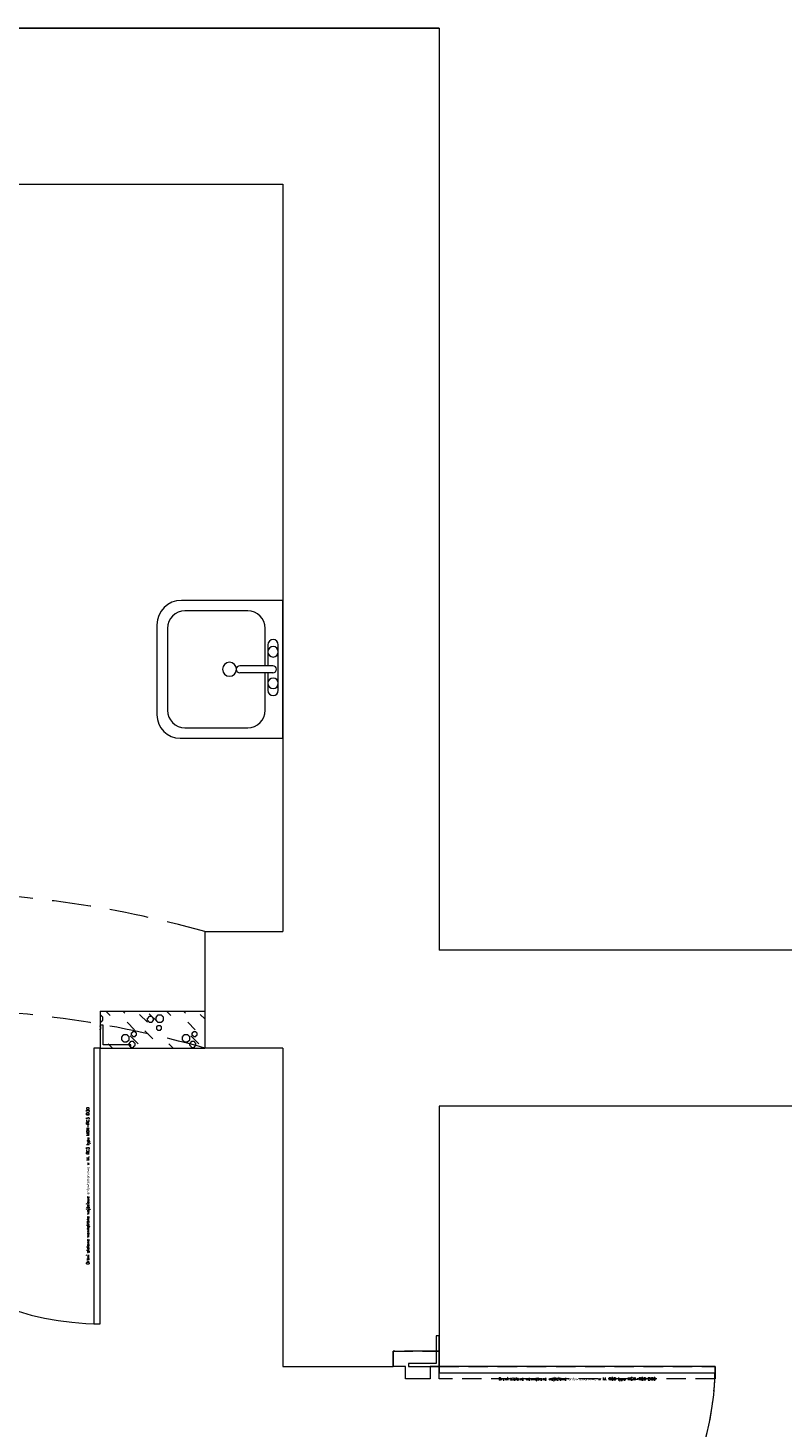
# Model space of a CAD drawing. Header units: millimetres. Extents: x -2274 to 12297, y -16157 to 26321.
# Tile 219 of 256: x -1258 to -1012, y -156 to 301. Entities that reach past the tile are written whole.
import ezdxf
from ezdxf.enums import TextEntityAlignment as Align

# ---------------------------------------------------------------- set-up
doc = ezdxf.new("R2010")
doc.units = ezdxf.units.MM
doc.linetypes.add('DASHED', pattern=[19.05, 12.7, -6.35])
for name, color, linetype in [('- niebieska cienka - izolacja', 120, 'Continuous'), ('-LI-WIDOK', 2, 'Continuous'), ('-SANIT-UMYWALKI', 7, 'Continuous'), ('_PROJEKTOWANE', 5, 'Continuous'), ('PROJEKTOWANE', 5, 'Continuous')]:
    doc.layers.add(name, color=color, linetype=linetype)
doc.layers.add('-ŚCIANY NOŚNE', color=4, linetype='Continuous', lineweight=53)
doc.layers.add('CIENKA - KRESKOWANIA', color=254, linetype='Continuous', lineweight=0)
doc.styles.add('ROMANS', font='romans', dxfattribs={"width": 0.9, "height": 9})

msp = doc.modelspace()

# ---------------------------------------------------------------- linework, layer by layer
at = {"layer": '- niebieska cienka - izolacja', "color": 253, "linetype": 'Continuous', "lineweight": 13}
for p, q in [((-1234.65, -21.21), (-1234.59, -21.21)), ((-1234.59, -21.21), (-1234.39, -21.21)), ((-1234.39, -21.41), (-1234.39, -21.21)), ((-1234.39, -21.41), (-1234.19, -21.41)), ((-1234.19, -21.61), (-1234.19, -21.41)), ((-1234.19, -21.61), (-1233.99, -21.61)), ((-1233.99, -21.81), (-1233.99, -21.61)), ((-1233.99, -21.81), (-1233.79, -21.81)), ((-1233.79, -22.01), (-1233.79, -21.81)), ((-1233.79, -22.21), (-1233.79, -22.01)), ((-1233.79, -22.41), (-1233.79, -22.21)), ((-1233.79, -22.61), (-1233.79, -22.41)), ((-1233.79, -22.81), (-1233.79, -22.61)), ((-1233.79, -23.01), (-1233.79, -22.81)), ((-1232.81, -20), (-1231.4, -21.41)), ((-1232.81, -20), (-1231.4, -21.41)), ((-1227.21, -20), (-1226.6, -20.61)), ((-1227.21, -20), (-1226.6, -20.61)), ((-1221.8, -21.01), (-1219.2, -23.61)), ((-1221.8, -21.01), (-1219.2, -23.61)), ((-1219.19, -22.21), (-1218.99, -22.21)), ((-1219.19, -22.41), (-1219.19, -22.21)), ((-1219.19, -22.61), (-1219.19, -22.41)), ((-1219.19, -22.81), (-1219.19, -22.61)), ((-1219.19, -23.01), (-1219.19, -22.81)), ((-1218.99, -22.21), (-1218.99, -22.01)), ((-1218.99, -22.01), (-1218.79, -22.01)), ((-1218.79, -21.81), (-1218.59, -21.81)), ((-1218.79, -22.01), (-1218.79, -21.81)), ((-1218.6, -20.81), (-1215.8, -23.61)), ((-1218.6, -20.81), (-1215.8, -23.61)), ((-1218.59, -21.61), (-1218.39, -21.61)), ((-1218.59, -21.81), (-1218.59, -21.61)), ((-1218.39, -21.61), (-1218.19, -21.61)), ((-1218.19, -21.61), (-1217.99, -21.61)), ((-1217.99, -21.61), (-1217.79, -21.61)), ((-1217.79, -21.81), (-1217.79, -21.61)), ((-1217.79, -21.81), (-1217.59, -21.81)), ((-1217.59, -22.01), (-1217.59, -21.81)), ((-1217.59, -22.01), (-1217.39, -22.01)), ((-1217.39, -22.21), (-1217.39, -22.01)), ((-1217.39, -22.21), (-1217.19, -22.21)), ((-1217.19, -22.41), (-1217.19, -22.21)), ((-1217.19, -22.61), (-1217.19, -22.41)), ((-1217.19, -22.81), (-1217.19, -22.61)), ((-1217.19, -23.01), (-1217.19, -22.81)), ((-1216.39, -22.01), (-1216.39, -21.81)), ((-1216.39, -21.81), (-1216.19, -21.81)), ((-1216.39, -22.21), (-1216.39, -22.01)), ((-1216.39, -22.41), (-1216.39, -22.21)), ((-1216.39, -22.61), (-1216.39, -22.41)), ((-1216.39, -22.81), (-1216.39, -22.61)), ((-1216.39, -23.01), (-1216.39, -22.81)), ((-1216.19, -21.81), (-1216.19, -21.61)), ((-1216.19, -21.61), (-1215.99, -21.61)), ((-1215.99, -21.61), (-1215.99, -21.41)), ((-1215.99, -21.41), (-1215.79, -21.41)), ((-1215.79, -21.41), (-1215.79, -21.21)), ((-1215.79, -21.21), (-1215.59, -21.21)), ((-1215.59, -21.21), (-1215.39, -21.21)), ((-1215.39, -21.21), (-1215.19, -21.21)), ((-1215.19, -21.21), (-1214.99, -21.21)), ((-1214.99, -21.21), (-1214.79, -21.21)), ((-1214.79, -21.21), (-1214.59, -21.21)), ((-1214.59, -21.41), (-1214.59, -21.21)), ((-1214.59, -21.41), (-1214.39, -21.41)), ((-1214.39, -21.61), (-1214.39, -21.41)), ((-1214.39, -21.61), (-1214.19, -21.61)), ((-1214.19, -21.81), (-1214.19, -21.61)), ((-1214.19, -21.81), (-1213.99, -21.81)), ((-1213.99, -22.01), (-1213.99, -21.81)), ((-1213.99, -22.21), (-1213.99, -22.01)), ((-1213.99, -22.41), (-1213.99, -22.21)), ((-1213.99, -22.61), (-1213.99, -22.41)), ((-1213.99, -22.81), (-1213.99, -22.61)), ((-1213.99, -23.01), (-1213.99, -22.81)), ((-1213.01, -20), (-1211.6, -21.41)), ((-1213.01, -20), (-1211.6, -21.41)), ((-1207.41, -20), (-1206.8, -20.61)), ((-1207.41, -20), (-1206.8, -20.61)), ((-1202, -21.01), (-1200.5, -22.51)), ((-1202, -21.01), (-1200.5, -22.51)), ((-1234.65, -23.61), (-1234.59, -23.61)), ((-1234.65, -24.81), (-1234.59, -24.81)), ((-1234.65, -26.01), (-1234.59, -26.01)), ((-1234.59, -23.61), (-1234.39, -23.61)), ((-1234.59, -25.01), (-1234.59, -24.81)), ((-1234.59, -25.01), (-1234.39, -25.01)), ((-1234.59, -25.81), (-1234.39, -25.81)), ((-1234.59, -26.01), (-1234.59, -25.81)), ((-1234.39, -23.41), (-1234.19, -23.41)), ((-1234.39, -23.61), (-1234.39, -23.41)), ((-1234.39, -25.21), (-1234.39, -25.01)), ((-1234.39, -25.41), (-1234.39, -25.21)), ((-1234.39, -25.61), (-1234.39, -25.41)), ((-1234.39, -25.81), (-1234.39, -25.61)), ((-1234.19, -23.21), (-1233.99, -23.21)), ((-1234.19, -23.41), (-1234.19, -23.21)), ((-1233.99, -23.01), (-1233.79, -23.01)), ((-1233.99, -23.21), (-1233.99, -23.01)), ((-1225.8, -23.61), (-1223.4, -26.01)), ((-1225.8, -23.61), (-1223.4, -26.01)), ((-1224.39, -27.21), (-1224.39, -27.01)), ((-1224.39, -27.01), (-1224.19, -27.01)), ((-1224.39, -27.41), (-1224.39, -27.21)), ((-1224.39, -27.61), (-1224.39, -27.41)), ((-1224.19, -26.81), (-1223.99, -26.81)), ((-1224.19, -27.01), (-1224.19, -26.81)), ((-1223.99, -26.81), (-1223.99, -26.61)), ((-1223.99, -26.61), (-1223.79, -26.61)), ((-1223.79, -26.61), (-1223.59, -26.61)), ((-1223.59, -26.61), (-1223.39, -26.61)), ((-1223.39, -26.61), (-1223.19, -26.61)), ((-1223.19, -26.81), (-1223.19, -26.61)), ((-1223.19, -26.81), (-1222.99, -26.81)), ((-1222.99, -27.01), (-1222.99, -26.81)), ((-1222.99, -27.01), (-1222.79, -27.01)), ((-1222.79, -27.21), (-1222.79, -27.01)), ((-1222.79, -27.41), (-1222.79, -27.21)), ((-1222.79, -27.61), (-1222.79, -27.41)), ((-1220, -26.41), (-1217.4, -29.01)), ((-1220, -26.41), (-1217.4, -29.01)), ((-1219.19, -23.01), (-1218.99, -23.01)), ((-1218.99, -23.21), (-1218.99, -23.01)), ((-1218.99, -23.21), (-1218.79, -23.21)), ((-1218.79, -23.41), (-1218.79, -23.21)), ((-1218.79, -23.41), (-1218.59, -23.41)), ((-1218.59, -23.61), (-1218.59, -23.41)), ((-1218.59, -23.61), (-1218.39, -23.61)), ((-1218.39, -23.61), (-1218.19, -23.61)), ((-1218.19, -23.61), (-1217.99, -23.61)), ((-1217.99, -23.61), (-1217.79, -23.61)), ((-1217.79, -23.61), (-1217.79, -23.41)), ((-1217.79, -23.41), (-1217.59, -23.41)), ((-1217.59, -23.41), (-1217.59, -23.21)), ((-1217.59, -23.21), (-1217.39, -23.21)), ((-1217.39, -23.21), (-1217.39, -23.01)), ((-1217.39, -23.01), (-1217.19, -23.01)), ((-1216.39, -23.01), (-1216.19, -23.01)), ((-1216.19, -23.21), (-1216.19, -23.01)), ((-1216.19, -23.21), (-1215.99, -23.21)), ((-1216.19, -25.21), (-1216.19, -25.01)), ((-1216.19, -25.01), (-1215.99, -25.01)), ((-1216.19, -25.41), (-1216.19, -25.21)), ((-1216.19, -25.61), (-1216.19, -25.41)), ((-1216.19, -25.81), (-1216.19, -25.61)), ((-1216.19, -25.81), (-1215.99, -25.81)), ((-1215.99, -23.41), (-1215.99, -23.21)), ((-1215.99, -23.41), (-1215.79, -23.41)), ((-1215.99, -24.81), (-1215.79, -24.81)), ((-1215.99, -25.01), (-1215.99, -24.81)), ((-1215.99, -26.01), (-1215.99, -25.81)), ((-1215.99, -26.01), (-1215.79, -26.01)), ((-1215.79, -23.61), (-1215.79, -23.41)), ((-1215.79, -23.61), (-1215.59, -23.61)), ((-1215.79, -24.81), (-1215.79, -24.61)), ((-1215.79, -24.61), (-1215.59, -24.61)), ((-1215.79, -26.21), (-1215.79, -26.01)), ((-1215.79, -26.21), (-1215.59, -26.21)), ((-1215.59, -23.61), (-1215.39, -23.61)), ((-1215.59, -24.61), (-1215.39, -24.61)), ((-1215.59, -26.21), (-1215.39, -26.21)), ((-1215.39, -23.61), (-1215.19, -23.61)), ((-1215.39, -24.61), (-1215.19, -24.61)), ((-1215.39, -26.21), (-1215.19, -26.21)), ((-1215.19, -23.61), (-1214.99, -23.61)), ((-1215.19, -24.61), (-1214.99, -24.61)), ((-1215.19, -26.21), (-1214.99, -26.21)), ((-1214.99, -23.61), (-1214.79, -23.61)), ((-1214.99, -24.81), (-1214.99, -24.61)), ((-1214.99, -24.81), (-1214.79, -24.81)), ((-1214.99, -26.01), (-1214.79, -26.01)), ((-1214.99, -26.21), (-1214.99, -26.01)), ((-1214.79, -23.61), (-1214.59, -23.61)), ((-1214.79, -25.01), (-1214.79, -24.81)), ((-1214.79, -25.01), (-1214.59, -25.01)), ((-1214.79, -25.81), (-1214.59, -25.81)), ((-1214.79, -26.01), (-1214.79, -25.81)), ((-1214.59, -23.41), (-1214.39, -23.41)), ((-1214.59, -23.61), (-1214.59, -23.41)), ((-1214.59, -25.21), (-1214.59, -25.01)), ((-1214.59, -25.41), (-1214.59, -25.21)), ((-1214.59, -25.61), (-1214.59, -25.41)), ((-1214.59, -25.81), (-1214.59, -25.61)), ((-1214.39, -23.21), (-1214.19, -23.21)), ((-1214.39, -23.41), (-1214.39, -23.21)), ((-1214.19, -23.01), (-1213.99, -23.01)), ((-1214.19, -23.21), (-1214.19, -23.01)), ((-1206, -23.61), (-1203.6, -26.01)), ((-1206, -23.61), (-1203.6, -26.01)), ((-1204.59, -27.21), (-1204.59, -27.01)), ((-1204.59, -27.01), (-1204.39, -27.01)), ((-1204.59, -27.41), (-1204.59, -27.21)), ((-1204.59, -27.61), (-1204.59, -27.41)), ((-1204.39, -26.81), (-1204.19, -26.81)), ((-1204.39, -27.01), (-1204.39, -26.81)), ((-1204.19, -26.81), (-1204.19, -26.61)), ((-1204.19, -26.61), (-1203.99, -26.61)), ((-1203.99, -26.61), (-1203.79, -26.61)), ((-1203.79, -26.61), (-1203.59, -26.61)), ((-1203.59, -26.61), (-1203.39, -26.61)), ((-1203.39, -26.81), (-1203.39, -26.61)), ((-1203.39, -26.81), (-1203.19, -26.81)), ((-1203.19, -27.01), (-1203.19, -26.81)), ((-1203.19, -27.01), (-1202.99, -27.01)), ((-1202.99, -27.21), (-1202.99, -27.01)), ((-1202.99, -27.41), (-1202.99, -27.21)), ((-1202.99, -27.61), (-1202.99, -27.41)), ((-1232, -30.61), (-1230.61, -32)), ((-1232, -30.61), (-1230.61, -32)), ((-1227.59, -28.41), (-1227.59, -28.21)), ((-1227.59, -28.21), (-1227.39, -28.21)), ((-1227.59, -28.61), (-1227.59, -28.41)), ((-1227.59, -28.81), (-1227.59, -28.61)), ((-1227.59, -29.01), (-1227.59, -28.81)), ((-1227.59, -29.21), (-1227.59, -29.01)), ((-1227.59, -29.41), (-1227.59, -29.21)), ((-1227.59, -29.41), (-1227.39, -29.41)), ((-1227.39, -28.21), (-1227.39, -28.01)), ((-1227.39, -28.01), (-1227.19, -28.01)), ((-1227.39, -29.61), (-1227.39, -29.41)), ((-1227.39, -29.61), (-1227.19, -29.61)), ((-1227.19, -28.01), (-1227.19, -27.81)), ((-1227.19, -27.81), (-1226.99, -27.81)), ((-1227.19, -29.81), (-1227.19, -29.61)), ((-1227.19, -29.81), (-1226.99, -29.81)), ((-1226.99, -27.81), (-1226.99, -27.61)), ((-1226.99, -27.61), (-1226.79, -27.61)), ((-1226.99, -30.01), (-1226.99, -29.81)), ((-1226.99, -30.01), (-1226.79, -30.01)), ((-1226.79, -27.61), (-1226.59, -27.61)), ((-1226.79, -30.01), (-1226.59, -30.01)), ((-1226.59, -27.61), (-1226.39, -27.61)), ((-1226.59, -30.01), (-1226.39, -30.01)), ((-1226.39, -27.61), (-1226.19, -27.61)), ((-1226.39, -30.01), (-1226.19, -30.01)), ((-1226.19, -27.61), (-1225.99, -27.61)), ((-1226.19, -30.01), (-1225.99, -30.01)), ((-1225.99, -27.61), (-1225.79, -27.61)), ((-1225.99, -30.01), (-1225.79, -30.01)), ((-1225.79, -27.81), (-1225.79, -27.61)), ((-1225.79, -27.81), (-1225.59, -27.81)), ((-1225.79, -29.81), (-1225.59, -29.81)), ((-1225.79, -30.01), (-1225.79, -29.81)), ((-1225.59, -28.01), (-1225.59, -27.81)), ((-1225.59, -28.01), (-1225.39, -28.01)), ((-1225.59, -29.61), (-1225.39, -29.61)), ((-1225.59, -29.81), (-1225.59, -29.61)), ((-1225.39, -28.21), (-1225.39, -28.01)), ((-1225.39, -28.21), (-1225.19, -28.21)), ((-1225.39, -29.41), (-1225.19, -29.41)), ((-1225.39, -29.61), (-1225.39, -29.41)), ((-1225.19, -28.41), (-1225.19, -28.21)), ((-1225.19, -28.61), (-1225.19, -28.41)), ((-1225.19, -28.81), (-1225.19, -28.61)), ((-1225.19, -29.01), (-1225.19, -28.81)), ((-1225.19, -29.21), (-1225.19, -29.01)), ((-1225.19, -29.41), (-1225.19, -29.21)), ((-1225.19, -30.41), (-1224.99, -30.41)), ((-1225.19, -30.61), (-1225.19, -30.41)), ((-1225.19, -30.81), (-1225.19, -30.61)), ((-1225.19, -31.01), (-1225.19, -30.81)), ((-1225.19, -31.21), (-1225.19, -31.01)), ((-1225.19, -31.21), (-1224.99, -31.21)), ((-1224.99, -30.41), (-1224.99, -30.21)), ((-1224.99, -30.21), (-1224.79, -30.21)), ((-1224.99, -31.41), (-1224.99, -31.21)), ((-1224.99, -31.41), (-1224.79, -31.41)), ((-1224.8, -28.01), (-1222.2, -30.61)), ((-1224.8, -28.01), (-1222.2, -30.61)), ((-1224.79, -30.01), (-1224.59, -30.01)), ((-1224.79, -30.21), (-1224.79, -30.01)), ((-1224.79, -31.61), (-1224.79, -31.41)), ((-1224.79, -31.61), (-1224.59, -31.61)), ((-1224.59, -29.81), (-1224.39, -29.81)), ((-1224.59, -30.01), (-1224.59, -29.81)), ((-1224.59, -31.81), (-1224.59, -31.61)), ((-1224.59, -31.81), (-1224.39, -31.81)), ((-1224.39, -27.81), (-1224.39, -27.61)), ((-1224.39, -27.81), (-1224.19, -27.81)), ((-1224.39, -29.81), (-1224.19, -29.81)), ((-1224.39, -31.81), (-1224.19, -31.81)), ((-1224.19, -28.01), (-1224.19, -27.81)), ((-1224.19, -28.01), (-1223.99, -28.01)), ((-1224.19, -29.81), (-1223.99, -29.81)), ((-1224.19, -31.81), (-1223.99, -31.81)), ((-1223.99, -28.21), (-1223.99, -28.01)), ((-1223.99, -28.21), (-1223.79, -28.21)), ((-1223.99, -29.81), (-1223.79, -29.81)), ((-1223.99, -31.81), (-1223.79, -31.81)), ((-1223.79, -28.21), (-1223.59, -28.21)), ((-1223.79, -30.01), (-1223.79, -29.81)), ((-1223.79, -30.01), (-1223.59, -30.01)), ((-1223.79, -31.81), (-1223.79, -31.61)), ((-1223.79, -31.61), (-1223.59, -31.61)), ((-1223.59, -28.21), (-1223.39, -28.21)), ((-1223.59, -30.21), (-1223.59, -30.01)), ((-1223.59, -30.21), (-1223.39, -30.21)), ((-1223.59, -31.61), (-1223.59, -31.41)), ((-1223.59, -31.41), (-1223.39, -31.41)), ((-1223.39, -28.21), (-1223.19, -28.21)), ((-1223.39, -30.41), (-1223.39, -30.21)), ((-1223.39, -30.41), (-1223.19, -30.41)), ((-1223.39, -31.41), (-1223.39, -31.21)), ((-1223.39, -31.21), (-1223.19, -31.21)), ((-1223.19, -28.01), (-1222.99, -28.01)), ((-1223.19, -28.21), (-1223.19, -28.01)), ((-1223.19, -30.61), (-1223.19, -30.41)), ((-1223.19, -30.81), (-1223.19, -30.61)), ((-1223.19, -31.01), (-1223.19, -30.81)), ((-1223.19, -31.21), (-1223.19, -31.01)), ((-1222.99, -27.81), (-1222.79, -27.81)), ((-1222.99, -28.01), (-1222.99, -27.81)), ((-1222.79, -27.81), (-1222.79, -27.61)), ((-1212.2, -30.61), (-1210.81, -32)), ((-1212.2, -30.61), (-1210.81, -32)), ((-1207.79, -28.41), (-1207.79, -28.21)), ((-1207.79, -28.21), (-1207.59, -28.21)), ((-1207.79, -28.61), (-1207.79, -28.41)), ((-1207.79, -28.81), (-1207.79, -28.61)), ((-1207.79, -29.01), (-1207.79, -28.81)), ((-1207.79, -29.21), (-1207.79, -29.01)), ((-1207.79, -29.41), (-1207.79, -29.21)), ((-1207.79, -29.41), (-1207.59, -29.41)), ((-1207.59, -28.21), (-1207.59, -28.01)), ((-1207.59, -28.01), (-1207.39, -28.01)), ((-1207.59, -29.61), (-1207.59, -29.41)), ((-1207.59, -29.61), (-1207.39, -29.61)), ((-1207.39, -28.01), (-1207.39, -27.81)), ((-1207.39, -27.81), (-1207.19, -27.81)), ((-1207.39, -29.81), (-1207.39, -29.61)), ((-1207.39, -29.81), (-1207.19, -29.81)), ((-1207.19, -27.81), (-1207.19, -27.61)), ((-1207.19, -27.61), (-1206.99, -27.61)), ((-1207.19, -30.01), (-1207.19, -29.81)), ((-1207.19, -30.01), (-1206.99, -30.01)), ((-1206.99, -27.61), (-1206.79, -27.61)), ((-1206.99, -30.01), (-1206.79, -30.01)), ((-1206.79, -27.61), (-1206.59, -27.61)), ((-1206.79, -30.01), (-1206.59, -30.01)), ((-1206.59, -27.61), (-1206.39, -27.61)), ((-1206.59, -30.01), (-1206.39, -30.01)), ((-1206.39, -27.61), (-1206.19, -27.61)), ((-1206.39, -30.01), (-1206.19, -30.01)), ((-1206.19, -27.61), (-1205.99, -27.61)), ((-1206.19, -30.01), (-1205.99, -30.01)), ((-1205.99, -27.81), (-1205.99, -27.61)), ((-1205.99, -27.81), (-1205.79, -27.81)), ((-1205.99, -29.81), (-1205.79, -29.81)), ((-1205.99, -30.01), (-1205.99, -29.81)), ((-1205.79, -28.01), (-1205.79, -27.81)), ((-1205.79, -28.01), (-1205.59, -28.01)), ((-1205.79, -29.61), (-1205.59, -29.61)), ((-1205.79, -29.81), (-1205.79, -29.61)), ((-1205.59, -28.21), (-1205.59, -28.01)), ((-1205.59, -28.21), (-1205.39, -28.21)), ((-1205.59, -29.41), (-1205.39, -29.41)), ((-1205.59, -29.61), (-1205.59, -29.41)), ((-1205.39, -28.41), (-1205.39, -28.21)), ((-1205.39, -28.61), (-1205.39, -28.41)), ((-1205.39, -28.81), (-1205.39, -28.61)), ((-1205.39, -29.01), (-1205.39, -28.81)), ((-1205.39, -29.21), (-1205.39, -29.01)), ((-1205.39, -29.41), (-1205.39, -29.21)), ((-1205.39, -30.41), (-1205.19, -30.41)), ((-1205.39, -30.61), (-1205.39, -30.41)), ((-1205.39, -30.81), (-1205.39, -30.61)), ((-1205.39, -31.01), (-1205.39, -30.81)), ((-1205.39, -31.21), (-1205.39, -31.01)), ((-1205.39, -31.21), (-1205.19, -31.21)), ((-1205.19, -30.41), (-1205.19, -30.21)), ((-1205.19, -30.21), (-1204.99, -30.21)), ((-1205.19, -31.41), (-1205.19, -31.21)), ((-1205.19, -31.41), (-1204.99, -31.41)), ((-1205, -28.01), (-1202.4, -30.61)), ((-1205, -28.01), (-1202.4, -30.61)), ((-1204.99, -30.01), (-1204.79, -30.01)), ((-1204.99, -30.21), (-1204.99, -30.01)), ((-1204.99, -31.61), (-1204.99, -31.41)), ((-1204.99, -31.61), (-1204.79, -31.61)), ((-1204.79, -29.81), (-1204.59, -29.81)), ((-1204.79, -30.01), (-1204.79, -29.81)), ((-1204.79, -31.81), (-1204.79, -31.61)), ((-1204.79, -31.81), (-1204.59, -31.81)), ((-1204.59, -27.81), (-1204.59, -27.61)), ((-1204.59, -27.81), (-1204.39, -27.81)), ((-1204.59, -29.81), (-1204.39, -29.81)), ((-1204.59, -31.81), (-1204.39, -31.81)), ((-1204.39, -28.01), (-1204.39, -27.81)), ((-1204.39, -28.01), (-1204.19, -28.01)), ((-1204.39, -29.81), (-1204.19, -29.81)), ((-1204.39, -31.81), (-1204.19, -31.81)), ((-1204.19, -28.21), (-1204.19, -28.01)), ((-1204.19, -28.21), (-1203.99, -28.21)), ((-1204.19, -29.81), (-1203.99, -29.81)), ((-1204.19, -31.81), (-1203.99, -31.81)), ((-1203.99, -28.21), (-1203.79, -28.21)), ((-1203.99, -30.01), (-1203.99, -29.81)), ((-1203.99, -30.01), (-1203.79, -30.01)), ((-1203.99, -31.81), (-1203.99, -31.61)), ((-1203.99, -31.61), (-1203.79, -31.61)), ((-1203.79, -28.21), (-1203.59, -28.21)), ((-1203.79, -30.21), (-1203.79, -30.01)), ((-1203.79, -30.21), (-1203.59, -30.21)), ((-1203.79, -31.61), (-1203.79, -31.41)), ((-1203.79, -31.41), (-1203.59, -31.41)), ((-1203.59, -28.21), (-1203.39, -28.21)), ((-1203.59, -30.41), (-1203.59, -30.21)), ((-1203.59, -30.41), (-1203.39, -30.41)), ((-1203.59, -31.41), (-1203.59, -31.21)), ((-1203.59, -31.21), (-1203.39, -31.21)), ((-1203.39, -28.01), (-1203.19, -28.01)), ((-1203.39, -28.21), (-1203.39, -28.01)), ((-1203.39, -30.61), (-1203.39, -30.41)), ((-1203.39, -30.81), (-1203.39, -30.61)), ((-1203.39, -31.01), (-1203.39, -30.81)), ((-1203.39, -31.21), (-1203.39, -31.01)), ((-1203.19, -27.81), (-1202.99, -27.81)), ((-1203.19, -28.01), (-1203.19, -27.81)), ((-1202.99, -27.81), (-1202.99, -27.61))]:
    msp.add_line(p, q, dxfattribs=at)
at = {"layer": '-LI-WIDOK', "color": 253, "linetype": 'DASHED', "lineweight": 13}
for centre in [(-1293.5, -324.55), (-1293.5, -362.55)]:
    msp.add_arc(centre, 343.38, 74.2861, 105.7139, dxfattribs=at)
at = {"layer": '-SANIT-UMYWALKI', "color": 253, "lineweight": 13}
for p, q in [((-1175, 114.14), (-1208.1, 114.14)), ((-1186.5, 110.71), (-1206.96, 110.71)), ((-1180.71, 114.14), (-1206.6, 114.14)), ((-1175, 69.14), (-1175, 114.14)), ((-1175, 69.14), (-1175, 114.14)), ((-1216.1, 106.14), (-1216.1, 76.73)), ((-1216.1, 106.14), (-1216.1, 76.73)), ((-1212.67, 104.99), (-1212.67, 78.28)), ((-1180.79, 92.78), (-1180.79, 104.99)), ((-1179.93, 99.64), (-1179.93, 92.78)), ((-1176.5, 84.78), (-1176.5, 99.64)), ((-1178.25, 92.78), (-1189.08, 92.78)), ((-1178.25, 90.49), (-1189.08, 90.49)), ((-1180.79, 78.28), (-1180.79, 90.49)), ((-1179.93, 90.49), (-1179.93, 84.78)), ((-1208.51, 69.14), (-1180.71, 69.14)), ((-1208.51, 69.14), (-1175, 69.14)), ((-1206.96, 72.57), (-1186.5, 72.57))]:
    msp.add_line(p, q, dxfattribs=at)
for centre, radius, start, end in [((-1208.1, 106.14), 8, 90, 180), ((-1208.1, 106.14), 8, 90, 180), ((-1206.96, 104.99), 5.72, 90, 180), ((-1186.5, 104.99), 5.71, 0, 90), ((-1178.21, 99.64), 1.71, 0, 180), ((-1178.21, 97.35), 1.71, 90, 270), ((-1178.21, 97.35), 1.71, 270, 90), ((-1192.43, 91.64), 2.29, 90, 270), ((-1192.43, 91.64), 2.29, 270, 90), ((-1189.08, 91.64), 1.14, 90, 270), ((-1178.25, 91.64), 1.14, 270, 90), ((-1178.21, 87.06), 1.71, 90, 270), ((-1178.21, 87.06), 1.71, 270, 90), ((-1178.21, 84.78), 1.71, 180, 0), ((-1206.96, 78.28), 5.71, 180, 270), ((-1186.5, 78.28), 5.72, 270, 0), ((-1208.51, 76.73), 7.59, 180, 270), ((-1208.51, 76.73), 7.59, 180, 270)]:
    msp.add_arc(centre, radius, start, end, dxfattribs=at)
at = {"layer": '-ŚCIANY NOŚNE', "color": 253, "lineweight": 13}
for p, q in [((-1364, 301), (-1124, 301)), ((-1124, 301), (-1339, 301)), ((-1124, 301), (-1124, 0)), ((-1364, 250), (-1175, 250)), ((-1175, 250), (-1175, 6)), ((-1200.5, 6), (-1200.5, -32)), ((-1200.5, 6), (-1175, 6)), ((-974, 0), (-1124, 0)), ((-1175, -32), (-1200.5, -32)), ((-1175, -32), (-1175, -136)), ((-974, -51), (-1124, -51)), ((-1124, -51), (-1124, -136)), ((-1175, -136), (-1139, -136))]:
    msp.add_line(p, q, dxfattribs=at)
at = {"layer": '_PROJEKTOWANE', "color": 253, "lineweight": 13}
msp.add_line((-1234.65, -20), (-1234.65, -32), dxfattribs=at)
at = {"layer": 'CIENKA - KRESKOWANIA', "color": 253, "linetype": 'DASHED', "lineweight": 13, "ltscale": 0.5}
for p, q in [((-1129, -131), (-1139, -131)), ((-1139, -131), (-1139, -136)), ((-1139, -136), (-1139, -131)), ((-1139, -131), (-1124, -131)), ((-1124, -131), (-1129, -131)), ((-1124, -136), (-1124, -131)), ((-1124, -131), (-1124, -136)), ((-1135, -136), (-1139, -136)), ((-1135, -136), (-1139, -136)), ((-1135, -140), (-1135, -136)), ((-1135, -140), (-1135, -136)), ((-1124, -136), (-1127, -136)), ((-1127, -136), (-1127, -140)), ((-1124, -136), (-1127, -136)), ((-1127, -136), (-1127, -140)), ((-1124, -136), (-1034, -136)), ((-1124, -140), (-1124, -136)), ((-1034, -136), (-1034, -140)), ((-1132, -140), (-1135, -140)), ((-1127, -140), (-1135, -140)), ((-1127, -140), (-1132, -140)), ((-1034, -140), (-1124, -140))]:
    msp.add_line(p, q, dxfattribs=at)
msp.add_arc((-1124, -136), 90, 270, 357.4527, dxfattribs=at)
at = {"layer": 'PROJEKTOWANE', "color": 253, "lineweight": 13}
for p, q in [((-1234.65, -20), (-1200.5, -20)), ((-1234.65, -24.5), (-1234.65, -32)), ((-1233.65, -24.5), (-1234.65, -24.5)), ((-1233.65, -31), (-1233.65, -24.5)), ((-1224.65, -31), (-1233.65, -31)), ((-1224.65, -32), (-1224.65, -31)), ((-1234.65, -32), (-1236.65, -32)), ((-1236.65, -32), (-1236.65, -122)), ((-1234.65, -32), (-1200.5, -32)), ((-1234.65, -122), (-1234.65, -32)), ((-1234.65, -32), (-1224.65, -32)), ((-1236.65, -122), (-1234.65, -122)), ((-1124, -126), (-1125, -126)), ((-1125, -126), (-1125, -135)), ((-1124, -136), (-1124, -126)), ((-1125, -135), (-1134, -135)), ((-1134, -135), (-1134, -136)), ((-1134, -136), (-1124, -136)), ((-1034, -136), (-1124, -136)), ((-1124, -136), (-1124, -138)), ((-1034, -138), (-1034, -136)), ((-1124, -138), (-1034, -138))]:
    msp.add_line(p, q, dxfattribs=at)
for centre, start, end in [((-1234.65, -32), 180, 270), ((-1124, -136), 270, 0)]:
    msp.add_arc(centre, 90, start, end, dxfattribs=at)

# ---------------------------------------------------------------- texts
at = {"layer": 'PROJEKTOWANE', "color": 253, "lineweight": 13, "style": 'ROMANS'}
msp.add_text('Drzwi stalowe wewnętrzne wejściowe antywłamaniowe w kl. RC3 typu MGN-RC3 EI30', height=0.9, rotation=90, dxfattribs=at).set_placement((-1238.65, -77), align=Align.MIDDLE_CENTER)
msp.add_text('Drzwi stalowe wewnętrzne wejściowe antywłamaniowe w kl. RC3 typu MGN-RC3 EI30', height=0.9, dxfattribs=at).set_placement((-1079, -140), align=Align.MIDDLE_CENTER)

doc.saveas('drawing.dxf')
